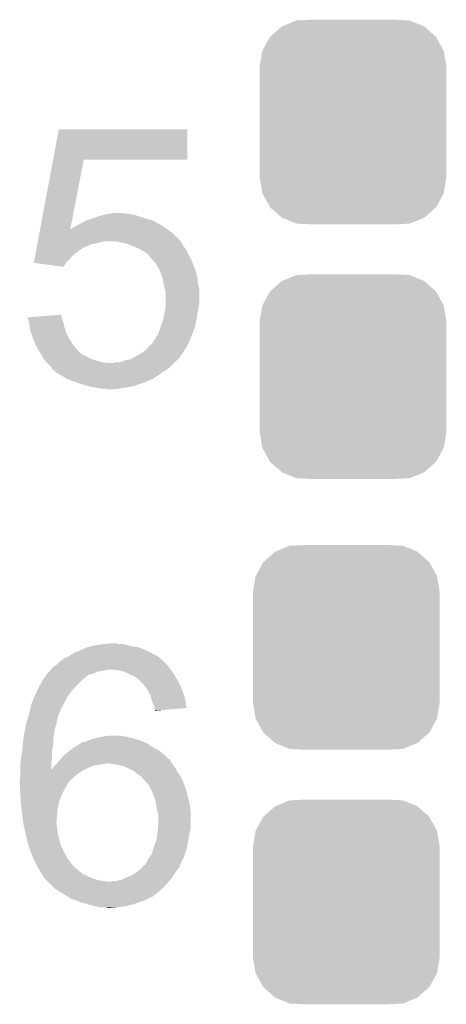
# Model space of a CAD drawing. Extents: x -0.05 to 0.95, y -0.15 to 1.54.
# Tile 11 of 45: x 0.6635 to 0.7268, y 0.199 to 0.3452. Entities that reach past the tile are written whole.
import ezdxf

# ---------------------------------------------------------------- set-up
doc = ezdxf.new("R2010")
doc.units = 0
doc.layers.get('0').update_dxf_attribs({"linetype": 'CONTINUOUS'})
doc.layers.add('ACCEL_35_CLICK_V101_GTO', color=14, linetype='CONTINUOUS')
doc.layers.add('ACCEL_35_CLICK_V101_GTS', color=12, linetype='CONTINUOUS')

# ---------------------------------------------------------------- blocks, each defined once
blk = doc.blocks.new('CUSTOM_73')
for points in [[(-0.01052, 0.01422), (-0.00841, 0.01508), (0.01054, 0.01422), (0.00839, 0.01508)], [(-0.00841, 0.01508), (-0.00819, 0.01509), (0.00839, 0.01508), (0.00836, 0.01509)], [(-0.00819, 0.01509), (-0.00607, 0.0152), (0.00836, 0.01509), (0.00607, 0.0152)], [(-0.01229, 0.01267), (-0.01059, 0.01419), (0.01231, 0.01267), (0.01057, 0.01419)], [(-0.01059, 0.01419), (-0.01052, 0.01422), (0.01057, 0.01419), (0.01054, 0.01422)], [(-0.01344, 0.01062), (-0.01234, 0.01263), (0.01345, 0.01062), (0.01233, 0.01263)], [(-0.01234, 0.01263), (-0.01229, 0.01267), (0.01233, 0.01263), (0.01231, 0.01267)], [(-0.01385, 0.0083), (-0.01347, 0.01057), (0.01385, 0.0083), (0.01346, 0.01057)], [(-0.01347, 0.01057), (-0.01344, 0.01062), (0.01346, 0.01057), (0.01345, 0.01062)], [(-0.01385, 0.00825), (-0.01385, 0.0083), (0.01385, 0.00825), (0.01385, 0.0083)], [(-0.01385, -0.00825), (-0.01385, 0.00825), (0.01385, -0.00825), (0.01385, 0.00825)], [(-0.01385, -0.0083), (-0.01385, -0.00825), (0.01385, -0.0083), (0.01385, -0.00825)], [(-0.01346, -0.01057), (-0.01385, -0.0083), (0.01347, -0.01057), (0.01385, -0.0083)], [(-0.01345, -0.01062), (-0.01346, -0.01057), (0.01344, -0.01062), (0.01347, -0.01057)], [(-0.01233, -0.01263), (-0.01345, -0.01062), (0.01234, -0.01263), (0.01344, -0.01062)], [(-0.01231, -0.01267), (-0.01233, -0.01263), (0.01229, -0.01267), (0.01234, -0.01263)], [(-0.01057, -0.01419), (-0.01231, -0.01267), (0.01059, -0.01419), (0.01229, -0.01267)], [(-0.01054, -0.01422), (-0.01057, -0.01419), (0.01052, -0.01422), (0.01059, -0.01419)], [(-0.00839, -0.01508), (-0.01054, -0.01422), (0.00841, -0.01508), (0.01052, -0.01422)], [(-0.00836, -0.01509), (-0.00839, -0.01508), (0.00819, -0.01509), (0.00841, -0.01508)], [(-0.00607, -0.0152), (-0.00836, -0.01509), (0.00607, -0.0152), (0.00819, -0.01509)]]:
    blk.add_solid(points)

msp = doc.modelspace()

# ---------------------------------------------------------------- linework, layer by layer
at = {"layer": 'ACCEL_35_CLICK_V101_GTO'}
for points in [[(0.66846, 0.3244), (0.6693, 0.3289), (0.6884, 0.3244), (0.6884, 0.3289)], [(0.6693, 0.3289), (0.6693, 0.3289), (0.6884, 0.3289), (0.6693, 0.3289)], [(0.66653, 0.3141), (0.66846, 0.3244), (0.67102, 0.3141), (0.673, 0.3244)], [(0.66846, 0.3244), (0.66846, 0.3244), (0.673, 0.3244), (0.6884, 0.3244)], [(0.6743, 0.3157), (0.6752, 0.316), (0.68217, 0.3157), (0.6812, 0.316)], [(0.6752, 0.316), (0.6755, 0.3161), (0.6812, 0.316), (0.6809, 0.3161)], [(0.6755, 0.3161), (0.67593, 0.3162), (0.6809, 0.3161), (0.6806, 0.3162)], [(0.67593, 0.3162), (0.67637, 0.3163), (0.6806, 0.3162), (0.68, 0.3163)], [(0.67637, 0.3163), (0.6768, 0.3164), (0.68, 0.3163), (0.6795, 0.3164)], [(0.6768, 0.3164), (0.6775, 0.3165), (0.6791, 0.3164), (0.6787, 0.3165)], [(0.6713, 0.3143), (0.6716, 0.3144), (0.68512, 0.3143), (0.68498, 0.3144)], [(0.6716, 0.3144), (0.6719, 0.3146), (0.68498, 0.3144), (0.6847, 0.3146)], [(0.6719, 0.3146), (0.6723, 0.3148), (0.6847, 0.3146), (0.6843, 0.3148)], [(0.6723, 0.3148), (0.67266, 0.315), (0.6843, 0.3148), (0.6839, 0.315)], [(0.67266, 0.315), (0.6732, 0.3153), (0.6839, 0.315), (0.68338, 0.3153)], [(0.6732, 0.3153), (0.67348, 0.3154), (0.68338, 0.3153), (0.6832, 0.3154)], [(0.67348, 0.3154), (0.67402, 0.3156), (0.6832, 0.3154), (0.6825, 0.3156)], [(0.67402, 0.3156), (0.6743, 0.3157), (0.6825, 0.3156), (0.68217, 0.3157)], [(0.66622, 0.3124), (0.66644, 0.3136), (0.6873, 0.3124), (0.6861, 0.3136)], [(0.66644, 0.3136), (0.66652, 0.31401), (0.6861, 0.3136), (0.68553, 0.31401)], [(0.66652, 0.31401), (0.66653, 0.3141), (0.671, 0.31401), (0.671, 0.3141)], [(0.66653, 0.3141), (0.66653, 0.3141), (0.67105, 0.3141), (0.6711, 0.3141)], [(0.671, 0.31401), (0.67102, 0.3141), (0.68553, 0.31401), (0.6854, 0.3141)], [(0.67102, 0.3141), (0.671, 0.3141), (0.67102, 0.3141), (0.67105, 0.3141)], [(0.6711, 0.3141), (0.6713, 0.3143), (0.6854, 0.3141), (0.68512, 0.3143)], [(0.66601, 0.3113), (0.66607, 0.3116), (0.6728, 0.3113), (0.6736, 0.3116)], [(0.66607, 0.3116), (0.66612, 0.3119), (0.6736, 0.3116), (0.6743, 0.3119)], [(0.66612, 0.3119), (0.66614, 0.312), (0.6743, 0.3119), (0.675, 0.312)], [(0.66614, 0.312), (0.66618, 0.3122), (0.675, 0.312), (0.6756, 0.3122)], [(0.66618, 0.3122), (0.6662, 0.3123), (0.6756, 0.3122), (0.6762, 0.3123)], [(0.6662, 0.3123), (0.66622, 0.3124), (0.68737, 0.3123), (0.6873, 0.3124)], [(0.6783, 0.3122), (0.6777, 0.3123), (0.68745, 0.3122), (0.68737, 0.3123)], [(0.6791, 0.312), (0.6783, 0.3122), (0.6876, 0.312), (0.68745, 0.3122)], [(0.6795, 0.3119), (0.6791, 0.312), (0.68765, 0.3119), (0.6876, 0.312)], [(0.68025, 0.3116), (0.6795, 0.3119), (0.6878, 0.3116), (0.68765, 0.3119)], [(0.6805, 0.3115), (0.68025, 0.3116), (0.68788, 0.3115), (0.6878, 0.3116)], [(0.6814, 0.3111), (0.6805, 0.3115), (0.6882, 0.3111), (0.68788, 0.3115)], [(0.66569, 0.3096), (0.66579, 0.3101), (0.6709, 0.3096), (0.6713, 0.3101)], [(0.66579, 0.3101), (0.66586, 0.3105), (0.6713, 0.3101), (0.6718, 0.3105)], [(0.66586, 0.3105), (0.66597, 0.3111), (0.6718, 0.3105), (0.6726, 0.3111)], [(0.66597, 0.3111), (0.66599, 0.3112), (0.6726, 0.3111), (0.6728, 0.3112)], [(0.66599, 0.3112), (0.66601, 0.3113), (0.6728, 0.3112), (0.6728, 0.3113)], [(0.6821, 0.3107), (0.6814, 0.3111), (0.6884, 0.3107), (0.6882, 0.3111)], [(0.6826, 0.3103), (0.6821, 0.3107), (0.6886, 0.3103), (0.6884, 0.3107)], [(0.6828, 0.31), (0.6826, 0.3103), (0.68875, 0.31), (0.6886, 0.3103)], [(0.6829, 0.3099), (0.6829, 0.31), (0.6888, 0.3099), (0.68875, 0.31)], [(0.6656, 0.3091), (0.66569, 0.3096), (0.6704, 0.3091), (0.6709, 0.3096)], [(0.67, 0.3085), (0.66561, 0.3091), (0.67, 0.3085), (0.6704, 0.3091)], [(0.68343, 0.3093), (0.6829, 0.3099), (0.6891, 0.3093), (0.6888, 0.3099)], [(0.6837, 0.309), (0.68343, 0.3093), (0.68921, 0.309), (0.6891, 0.3093)], [(0.6843, 0.308), (0.6837, 0.309), (0.68959, 0.308), (0.68921, 0.309)], [(0.68441, 0.3077), (0.6843, 0.308), (0.6897, 0.3077), (0.68959, 0.308)], [(0.6847, 0.3069), (0.68441, 0.3077), (0.6899, 0.3069), (0.6897, 0.3077)], [(0.6849, 0.3059), (0.6847, 0.3069), (0.69, 0.3059), (0.6899, 0.3069)], [(0.6851, 0.305), (0.6849, 0.3059), (0.6902, 0.305), (0.69, 0.3059)], [(0.6852, 0.3046), (0.6851, 0.305), (0.6902, 0.3046), (0.6902, 0.305)], [(0.6852, 0.3031), (0.6852, 0.3046), (0.6902, 0.3031), (0.6902, 0.3046)], [(0.68511, 0.3022), (0.68519, 0.3027), (0.69, 0.3022), (0.6901, 0.3027)], [(0.68519, 0.3027), (0.6852, 0.3028), (0.6901, 0.3027), (0.69012, 0.3028)], [(0.6852, 0.3028), (0.6852, 0.3031), (0.69012, 0.3028), (0.6902, 0.3031)], [(0.66596, 0.3011), (0.6697, 0.3014), (0.6697, 0.3011), (0.6697, 0.3014)], [(0.68484, 0.3009), (0.68497, 0.3015), (0.6898, 0.3009), (0.6899, 0.3015)], [(0.68497, 0.3015), (0.6851, 0.3021), (0.6899, 0.3015), (0.68999, 0.3021)], [(0.6851, 0.3021), (0.68511, 0.3022), (0.68999, 0.3021), (0.69, 0.3022)], [(0.6647, 0.301), (0.66596, 0.3011), (0.66973, 0.301), (0.6697, 0.3011)], [(0.6649, 0.3002), (0.6647, 0.301), (0.67, 0.3002), (0.66973, 0.301)], [(0.66499, 0.2994), (0.6649, 0.3002), (0.6702, 0.2994), (0.67, 0.3002)], [(0.6844, 0.2995), (0.6848, 0.3007), (0.6895, 0.2995), (0.68976, 0.3007)], [(0.6848, 0.3007), (0.68484, 0.3009), (0.68976, 0.3007), (0.6898, 0.3009)], [(0.665, 0.2993), (0.66499, 0.2994), (0.67023, 0.2993), (0.6702, 0.2994)], [(0.66527, 0.2985), (0.665, 0.2993), (0.6705, 0.2985), (0.67023, 0.2993)], [(0.6655, 0.2978), (0.66527, 0.2985), (0.67089, 0.2978), (0.6705, 0.2985)], [(0.68373, 0.298), (0.6841, 0.2986), (0.6889, 0.298), (0.68914, 0.2986)], [(0.6841, 0.2986), (0.6844, 0.2995), (0.68914, 0.2986), (0.6895, 0.2995)], [(0.66559, 0.2976), (0.6655, 0.2978), (0.671, 0.2976), (0.67089, 0.2978)], [(0.66593, 0.2968), (0.66559, 0.2976), (0.6715, 0.2968), (0.671, 0.2976)], [(0.6661, 0.2964), (0.66593, 0.2968), (0.67185, 0.2964), (0.6715, 0.2968)], [(0.68256, 0.2965), (0.6828, 0.2968), (0.6882, 0.2965), (0.68837, 0.2968)], [(0.6829, 0.2969), (0.6831, 0.297), (0.68843, 0.2969), (0.68849, 0.297)], [(0.6829, 0.2968), (0.6829, 0.2969), (0.68837, 0.2968), (0.68843, 0.2969)], [(0.6831, 0.297), (0.6832, 0.2972), (0.68849, 0.297), (0.6886, 0.2972)], [(0.6832, 0.2972), (0.6836, 0.2978), (0.6886, 0.2972), (0.68883, 0.2978)], [(0.6836, 0.2978), (0.68373, 0.298), (0.68883, 0.2978), (0.6889, 0.298)], [(0.66637, 0.296), (0.6661, 0.2964), (0.6722, 0.296), (0.67185, 0.2964)], [(0.6665, 0.2958), (0.66637, 0.296), (0.6724, 0.2958), (0.6722, 0.296)], [(0.66656, 0.2957), (0.6665, 0.2958), (0.6725, 0.2957), (0.6724, 0.2958)], [(0.66674, 0.2954), (0.66656, 0.2957), (0.673, 0.2954), (0.6725, 0.2957)], [(0.6671, 0.2948), (0.66674, 0.2954), (0.6742, 0.2948), (0.673, 0.2954)], [(0.6809, 0.2953), (0.68157, 0.2957), (0.68741, 0.2953), (0.6877, 0.2957)], [(0.68157, 0.2957), (0.6819, 0.2959), (0.6877, 0.2957), (0.68783, 0.2959)], [(0.6819, 0.2959), (0.6824, 0.2963), (0.68783, 0.2959), (0.68807, 0.2963)], [(0.6824, 0.2963), (0.68256, 0.2965), (0.68807, 0.2963), (0.6882, 0.2965)], [(0.66733, 0.2945), (0.6671, 0.2948), (0.6751, 0.2945), (0.6742, 0.2948)], [(0.6674, 0.2944), (0.66733, 0.2945), (0.67555, 0.2944), (0.6751, 0.2945)], [(0.6675, 0.2943), (0.6674, 0.2944), (0.676, 0.2943), (0.67555, 0.2944)], [(0.6676, 0.2942), (0.6675, 0.2943), (0.6771, 0.2942), (0.676, 0.2943)], [(0.6682, 0.2936), (0.6676, 0.2942), (0.6858, 0.2936), (0.6864, 0.2942)], [(0.6774, 0.2942), (0.6776, 0.2943), (0.6864, 0.2942), (0.6865, 0.2943)], [(0.6783, 0.2943), (0.6791, 0.2946), (0.6865, 0.2943), (0.6868, 0.2946)], [(0.6791, 0.2946), (0.68, 0.2948), (0.6868, 0.2946), (0.687, 0.2948)], [(0.68, 0.2948), (0.68036, 0.295), (0.687, 0.2948), (0.6872, 0.295)], [(0.68036, 0.295), (0.6809, 0.2953), (0.6872, 0.295), (0.68741, 0.2953)], [(0.66823, 0.2935), (0.6682, 0.2936), (0.6857, 0.2935), (0.6858, 0.2936)], [(0.6683, 0.2933), (0.66823, 0.2935), (0.6854, 0.2933), (0.6857, 0.2935)], [(0.6685, 0.2932), (0.6684, 0.2933), (0.68525, 0.2932), (0.6854, 0.2933)], [(0.6691, 0.2927), (0.6685, 0.2932), (0.6845, 0.2927), (0.68525, 0.2932)], [(0.66998, 0.2922), (0.6691, 0.2927), (0.6838, 0.2922), (0.6845, 0.2927)], [(0.6705, 0.2919), (0.66998, 0.2922), (0.68327, 0.2919), (0.6838, 0.2922)], [(0.67073, 0.2918), (0.6705, 0.2919), (0.6831, 0.2918), (0.68327, 0.2919)], [(0.6712, 0.2916), (0.67073, 0.2918), (0.68265, 0.2916), (0.6831, 0.2918)], [(0.67176, 0.2914), (0.6712, 0.2916), (0.6822, 0.2914), (0.68265, 0.2916)], [(0.6726, 0.2911), (0.67176, 0.2914), (0.6813, 0.2911), (0.6822, 0.2914)], [(0.67365, 0.2908), (0.6726, 0.2911), (0.6804, 0.2908), (0.6813, 0.2911)], [(0.674, 0.2907), (0.67365, 0.2908), (0.67985, 0.2907), (0.6804, 0.2908)], [(0.6752, 0.2905), (0.674, 0.2907), (0.67875, 0.2905), (0.67985, 0.2907)], [(0.6757, 0.2904), (0.6752, 0.2905), (0.6782, 0.2904), (0.67875, 0.2905)], [(0.6766, 0.2903), (0.6762, 0.2904), (0.6771, 0.2903), (0.6782, 0.2904)], [(0.6716, 0.2512), (0.6724, 0.2515), (0.683, 0.2512), (0.6824, 0.2515)], [(0.6724, 0.2515), (0.6732, 0.2519), (0.6824, 0.2515), (0.68144, 0.2519)], [(0.6732, 0.2519), (0.67353, 0.252), (0.68144, 0.2519), (0.6812, 0.252)], [(0.67353, 0.252), (0.6742, 0.2522), (0.6812, 0.252), (0.68, 0.2522)], [(0.6742, 0.2522), (0.6752, 0.2524), (0.68, 0.2522), (0.67927, 0.2524)], [(0.6752, 0.2524), (0.6762, 0.2525), (0.67927, 0.2524), (0.6789, 0.2525)], [(0.6762, 0.2525), (0.6773, 0.2526), (0.6781, 0.2525), (0.6778, 0.2526)], [(0.6773, 0.2526), (0.6773, 0.2526), (0.6778, 0.2526), (0.6773, 0.2526)], [(0.6696, 0.25), (0.6702, 0.2504), (0.6848, 0.25), (0.68432, 0.2504)], [(0.6702, 0.2504), (0.6704, 0.2505), (0.68432, 0.2504), (0.6842, 0.2505)], [(0.6704, 0.2505), (0.6708, 0.2507), (0.6842, 0.2505), (0.6839, 0.2507)], [(0.6708, 0.2507), (0.67112, 0.2509), (0.6839, 0.2507), (0.6836, 0.2509)], [(0.67112, 0.2509), (0.6716, 0.2512), (0.6836, 0.2509), (0.683, 0.2512)], [(0.668, 0.2485), (0.66815, 0.2487), (0.6757, 0.2485), (0.6767, 0.2487)], [(0.66815, 0.2487), (0.6683, 0.2489), (0.68593, 0.2487), (0.68578, 0.2489)], [(0.6683, 0.2489), (0.6684, 0.249), (0.68578, 0.2489), (0.6857, 0.249)], [(0.6684, 0.249), (0.6686, 0.2492), (0.6857, 0.249), (0.68557, 0.2492)], [(0.6686, 0.2492), (0.66877, 0.2493), (0.68557, 0.2492), (0.6855, 0.2493)], [(0.66877, 0.2493), (0.6691, 0.2495), (0.6855, 0.2493), (0.6853, 0.2495)], [(0.6691, 0.2495), (0.6696, 0.25), (0.6853, 0.2495), (0.6848, 0.25)], [(0.6781, 0.2486), (0.6771, 0.2487), (0.686, 0.2486), (0.68593, 0.2487)], [(0.679, 0.2484), (0.6781, 0.2486), (0.68615, 0.2484), (0.686, 0.2486)], [(0.66641, 0.2462), (0.6669, 0.2471), (0.6718, 0.2462), (0.6727, 0.2471)], [(0.6669, 0.2471), (0.66711, 0.2474), (0.6727, 0.2471), (0.673, 0.2474)], [(0.66711, 0.2474), (0.66746, 0.2479), (0.6731, 0.2474), (0.6737, 0.2479)], [(0.66711, 0.2474), (0.66711, 0.2474), (0.673, 0.2474), (0.6731, 0.2474)], [(0.66746, 0.2479), (0.6676, 0.2481), (0.6737, 0.2479), (0.6744, 0.2481)], [(0.6676, 0.2481), (0.6679, 0.2484), (0.6744, 0.2481), (0.6751, 0.2484)], [(0.6679, 0.2484), (0.668, 0.2485), (0.6751, 0.2484), (0.6757, 0.2485)], [(0.6794, 0.2482), (0.679, 0.2484), (0.6863, 0.2482), (0.68615, 0.2484)], [(0.6798, 0.248), (0.6794, 0.2482), (0.68642, 0.248), (0.6863, 0.2482)], [(0.6805, 0.2477), (0.6798, 0.248), (0.6866, 0.2477), (0.68642, 0.248)], [(0.6811, 0.2473), (0.6805, 0.2477), (0.68684, 0.2473), (0.6866, 0.2477)], [(0.6812, 0.2472), (0.6811, 0.2473), (0.6869, 0.2472), (0.68684, 0.2473)], [(0.6818, 0.2466), (0.6812, 0.2472), (0.6872, 0.2466), (0.6869, 0.2472)], [(0.66607, 0.2455), (0.6663, 0.246), (0.6712, 0.2455), (0.67163, 0.246)], [(0.6663, 0.246), (0.66641, 0.2462), (0.67163, 0.246), (0.6718, 0.2462)], [(0.6822, 0.2461), (0.6818, 0.2466), (0.68745, 0.2461), (0.6872, 0.2466)], [(0.68227, 0.246), (0.6822, 0.2461), (0.6875, 0.246), (0.68745, 0.2461)], [(0.6826, 0.2455), (0.68227, 0.246), (0.68768, 0.2455), (0.6875, 0.246)], [(0.66528, 0.2437), (0.6657, 0.2447), (0.6701, 0.2437), (0.6706, 0.2447)], [(0.6657, 0.2447), (0.66607, 0.2455), (0.6706, 0.2447), (0.6712, 0.2455)], [(0.6829, 0.2449), (0.6826, 0.2455), (0.68789, 0.2449), (0.68768, 0.2455)], [(0.68299, 0.2446), (0.6829, 0.2449), (0.688, 0.2446), (0.68789, 0.2449)], [(0.6831, 0.2442), (0.68299, 0.2446), (0.68807, 0.2442), (0.688, 0.2446)], [(0.6833, 0.2436), (0.6831, 0.2442), (0.68819, 0.2436), (0.68807, 0.2442)], [(0.66501, 0.2426), (0.6652, 0.2435), (0.6695, 0.2426), (0.66999, 0.2435)], [(0.6652, 0.2435), (0.66528, 0.2437), (0.66999, 0.2435), (0.6701, 0.2437)], [(0.6835, 0.2431), (0.6833, 0.2436), (0.68828, 0.2431), (0.68819, 0.2436)], [(0.68353, 0.243), (0.6835, 0.2431), (0.6883, 0.243), (0.68828, 0.2431)], [(0.6836, 0.2427), (0.68353, 0.243), (0.68477, 0.2427), (0.6883, 0.243)], [(0.6836, 0.2426), (0.6836, 0.2427), (0.6836, 0.2426), (0.68477, 0.2427)], [(0.6645, 0.2408), (0.66468, 0.2414), (0.66898, 0.2408), (0.6691, 0.2414)], [(0.66468, 0.2414), (0.66481, 0.2418), (0.6691, 0.2414), (0.6692, 0.2418)], [(0.66481, 0.2418), (0.6649, 0.2421), (0.6692, 0.2418), (0.6693, 0.2421)], [(0.6649, 0.2421), (0.66499, 0.2425), (0.6693, 0.2421), (0.6695, 0.2425)], [(0.66499, 0.2425), (0.66501, 0.2426), (0.6695, 0.2425), (0.6695, 0.2426)], [(0.6642, 0.2394), (0.66429, 0.2398), (0.66864, 0.2394), (0.6687, 0.2398)], [(0.66429, 0.2398), (0.66441, 0.2404), (0.6687, 0.2398), (0.6689, 0.2404)], [(0.66441, 0.2404), (0.6645, 0.2408), (0.6689, 0.2404), (0.66898, 0.2408)], [(0.664, 0.2381), (0.66405, 0.2384), (0.6685, 0.2381), (0.6685, 0.2384)], [(0.66405, 0.2384), (0.6642, 0.2394), (0.6685, 0.2384), (0.66864, 0.2394)], [(0.674, 0.2383), (0.6747, 0.2385), (0.68095, 0.2383), (0.6803, 0.2385)], [(0.6747, 0.2385), (0.67515, 0.2386), (0.6803, 0.2385), (0.6798, 0.2386)], [(0.67515, 0.2386), (0.6756, 0.2387), (0.6798, 0.2386), (0.6795, 0.2387)], [(0.6756, 0.2387), (0.6761, 0.2388), (0.6795, 0.2387), (0.6792, 0.2388)], [(0.6761, 0.2388), (0.6766, 0.2389), (0.6788, 0.2388), (0.6783, 0.2389)], [(0.6761, 0.2388), (0.6761, 0.2388), (0.6792, 0.2388), (0.6788, 0.2388)], [(0.66387, 0.2367), (0.6639, 0.2369), (0.6683, 0.2367), (0.66834, 0.2369)], [(0.6639, 0.2369), (0.66396, 0.2376), (0.66834, 0.2369), (0.6685, 0.2376)], [(0.66396, 0.2376), (0.664, 0.2381), (0.6685, 0.2376), (0.6685, 0.2381)], [(0.67083, 0.2366), (0.6715, 0.2371), (0.6843, 0.2366), (0.68342, 0.2371)], [(0.6715, 0.2371), (0.67198, 0.2374), (0.68342, 0.2371), (0.6829, 0.2374)], [(0.67198, 0.2374), (0.6723, 0.2376), (0.6829, 0.2374), (0.6826, 0.2376)], [(0.6724, 0.2376), (0.6725, 0.2377), (0.6826, 0.2376), (0.68245, 0.2377)], [(0.6725, 0.2377), (0.67265, 0.2378), (0.68245, 0.2377), (0.6823, 0.2378)], [(0.67265, 0.2378), (0.6728, 0.2379), (0.6823, 0.2378), (0.68207, 0.2379)], [(0.6728, 0.2379), (0.6733, 0.238), (0.68207, 0.2379), (0.68183, 0.238)], [(0.6733, 0.238), (0.67353, 0.2381), (0.68183, 0.238), (0.6816, 0.2381)], [(0.67353, 0.2381), (0.674, 0.2383), (0.6816, 0.2381), (0.68095, 0.2383)], [(0.66362, 0.2348), (0.6637, 0.2357), (0.6682, 0.2348), (0.66829, 0.2357)], [(0.6637, 0.2357), (0.66372, 0.2358), (0.66829, 0.2357), (0.6683, 0.2358)], [(0.66372, 0.2358), (0.66387, 0.2367), (0.6683, 0.2358), (0.6683, 0.2367)], [(0.66949, 0.2353), (0.66957, 0.2354), (0.6858, 0.2353), (0.6857, 0.2354)], [(0.66957, 0.2354), (0.67, 0.2359), (0.6856, 0.2354), (0.6851, 0.2359)], [(0.66957, 0.2354), (0.66957, 0.2354), (0.6857, 0.2354), (0.6856, 0.2354)], [(0.67, 0.2359), (0.67012, 0.236), (0.6851, 0.2359), (0.685, 0.236)], [(0.67012, 0.236), (0.6707, 0.2365), (0.685, 0.236), (0.68442, 0.2365)], [(0.6707, 0.2365), (0.67083, 0.2366), (0.68442, 0.2365), (0.6843, 0.2366)], [(0.6636, 0.2346), (0.66362, 0.2348), (0.6682, 0.2346), (0.6682, 0.2348)], [(0.6636, 0.2338), (0.6636, 0.2346), (0.6682, 0.2338), (0.6682, 0.2346)], [(0.6683, 0.2339), (0.6685, 0.2342), (0.67322, 0.2339), (0.6739, 0.2342)], [(0.6685, 0.2342), (0.6688, 0.2345), (0.6739, 0.2342), (0.6747, 0.2345)], [(0.6688, 0.2345), (0.6689, 0.2346), (0.6747, 0.2345), (0.6755, 0.2346)], [(0.6689, 0.2346), (0.66898, 0.2347), (0.6755, 0.2346), (0.6761, 0.2347)], [(0.66898, 0.2347), (0.66907, 0.2348), (0.6761, 0.2347), (0.6763, 0.2348)], [(0.66907, 0.2348), (0.66932, 0.2351), (0.6861, 0.2348), (0.6859, 0.2351)], [(0.66932, 0.2351), (0.6694, 0.2352), (0.6859, 0.2351), (0.68585, 0.2352)], [(0.6694, 0.2352), (0.66949, 0.2353), (0.68585, 0.2352), (0.6858, 0.2353)], [(0.6778, 0.2346), (0.6766, 0.2348), (0.68625, 0.2346), (0.6861, 0.2348)], [(0.6788, 0.2344), (0.6778, 0.2346), (0.6864, 0.2344), (0.68625, 0.2346)], [(0.6797, 0.234), (0.6788, 0.2344), (0.6867, 0.234), (0.6864, 0.2344)], [(0.6805, 0.2336), (0.6797, 0.234), (0.68686, 0.2336), (0.6867, 0.234)], [(0.6635, 0.2324), (0.6636, 0.233), (0.6712, 0.2324), (0.67188, 0.233)], [(0.6636, 0.2332), (0.6636, 0.2338), (0.6721, 0.2332), (0.673, 0.2338)], [(0.6636, 0.233), (0.6636, 0.2332), (0.67188, 0.233), (0.6721, 0.2332)], [(0.6682, 0.2338), (0.6683, 0.2339), (0.673, 0.2338), (0.67322, 0.2339)], [(0.68062, 0.2335), (0.6805, 0.2336), (0.6869, 0.2335), (0.68686, 0.2336)], [(0.6811, 0.2331), (0.68062, 0.2335), (0.68722, 0.2331), (0.6869, 0.2335)], [(0.68127, 0.233), (0.6811, 0.2331), (0.6873, 0.233), (0.68722, 0.2331)], [(0.6816, 0.2328), (0.68127, 0.233), (0.6874, 0.2328), (0.6873, 0.233)], [(0.6818, 0.2325), (0.6816, 0.2328), (0.68755, 0.2325), (0.6874, 0.2328)], [(0.6819, 0.2324), (0.6818, 0.2325), (0.6876, 0.2324), (0.68755, 0.2325)], [(0.6635, 0.232), (0.6635, 0.2324), (0.6708, 0.232), (0.6712, 0.2324)], [(0.6635, 0.2319), (0.6635, 0.232), (0.67074, 0.2319), (0.6708, 0.232)], [(0.66352, 0.2315), (0.6635, 0.2319), (0.6705, 0.2315), (0.67074, 0.2319)], [(0.66356, 0.2308), (0.66352, 0.2315), (0.6701, 0.2308), (0.6705, 0.2315)], [(0.68252, 0.2317), (0.6819, 0.2324), (0.6879, 0.2317), (0.6876, 0.2324)], [(0.6827, 0.2315), (0.68252, 0.2317), (0.68798, 0.2315), (0.6879, 0.2317)], [(0.683, 0.2309), (0.6827, 0.2315), (0.6882, 0.2309), (0.68798, 0.2315)], [(0.6636, 0.2301), (0.66356, 0.2308), (0.66975, 0.2301), (0.6701, 0.2308)], [(0.66361, 0.23), (0.6636, 0.2301), (0.6697, 0.23), (0.66975, 0.2301)], [(0.66368, 0.2289), (0.66361, 0.23), (0.6693, 0.2289), (0.6697, 0.23)], [(0.6832, 0.2305), (0.683, 0.2309), (0.6883, 0.2305), (0.6882, 0.2309)], [(0.6836, 0.2294), (0.6832, 0.2305), (0.68858, 0.2294), (0.6883, 0.2305)], [(0.6637, 0.2285), (0.66368, 0.2289), (0.66923, 0.2285), (0.6693, 0.2289)], [(0.66379, 0.2278), (0.6637, 0.2285), (0.6691, 0.2278), (0.66923, 0.2285)], [(0.68362, 0.2293), (0.6836, 0.2294), (0.6886, 0.2293), (0.68858, 0.2294)], [(0.6838, 0.2284), (0.68362, 0.2293), (0.6888, 0.2284), (0.6886, 0.2293)], [(0.684, 0.2275), (0.6838, 0.2284), (0.68889, 0.2275), (0.6888, 0.2284)], [(0.6639, 0.2269), (0.66379, 0.2278), (0.66904, 0.2269), (0.6691, 0.2278)], [(0.66397, 0.2264), (0.6639, 0.2269), (0.669, 0.2264), (0.66904, 0.2269)], [(0.68403, 0.2274), (0.684, 0.2275), (0.6889, 0.2274), (0.68889, 0.2275)], [(0.6841, 0.2272), (0.68403, 0.2274), (0.6889, 0.2272), (0.6889, 0.2274)], [(0.6841, 0.2262), (0.6841, 0.2272), (0.6889, 0.2262), (0.6889, 0.2272)], [(0.6641, 0.2255), (0.66397, 0.2264), (0.669, 0.2255), (0.669, 0.2264)], [(0.66424, 0.2249), (0.6641, 0.2255), (0.6691, 0.2249), (0.669, 0.2255)], [(0.684, 0.2247), (0.68403, 0.2252), (0.68879, 0.2247), (0.6889, 0.2252)], [(0.68403, 0.2252), (0.6841, 0.2262), (0.6889, 0.2252), (0.6889, 0.2262)], [(0.6644, 0.2242), (0.66424, 0.2249), (0.6692, 0.2242), (0.6691, 0.2249)], [(0.6647, 0.223), (0.6644, 0.2242), (0.6695, 0.223), (0.6692, 0.2242)], [(0.6838, 0.2234), (0.68394, 0.2243), (0.68854, 0.2234), (0.6887, 0.2243)], [(0.68394, 0.2243), (0.684, 0.2247), (0.6887, 0.2243), (0.68879, 0.2247)], [(0.66482, 0.2226), (0.6647, 0.223), (0.6696, 0.2226), (0.6695, 0.223)], [(0.665, 0.222), (0.66482, 0.2226), (0.6699, 0.222), (0.6696, 0.2226)], [(0.68334, 0.2221), (0.6834, 0.2223), (0.6883, 0.2221), (0.68834, 0.2223)], [(0.6834, 0.2223), (0.6838, 0.2234), (0.68834, 0.2223), (0.68854, 0.2234)], [(0.66508, 0.2218), (0.665, 0.222), (0.67, 0.2218), (0.6699, 0.222)], [(0.66512, 0.2217), (0.66508, 0.2218), (0.67, 0.2217), (0.67, 0.2218)], [(0.66524, 0.2214), (0.66512, 0.2217), (0.6702, 0.2214), (0.67, 0.2217)], [(0.6654, 0.221), (0.66524, 0.2214), (0.6704, 0.221), (0.6702, 0.2214)], [(0.66561, 0.2205), (0.6654, 0.221), (0.6707, 0.2205), (0.6704, 0.221)], [(0.6826, 0.2206), (0.68281, 0.2209), (0.68775, 0.2206), (0.6879, 0.2209)], [(0.68281, 0.2209), (0.6831, 0.2213), (0.6879, 0.2209), (0.68803, 0.2213)], [(0.6831, 0.2213), (0.68334, 0.2221), (0.68803, 0.2213), (0.6883, 0.2221)], [(0.6657, 0.2203), (0.66561, 0.2205), (0.67086, 0.2203), (0.6707, 0.2205)], [(0.66585, 0.22), (0.6657, 0.2203), (0.6711, 0.22), (0.67086, 0.2203)], [(0.6661, 0.2195), (0.66585, 0.22), (0.67152, 0.2195), (0.6711, 0.22)], [(0.66616, 0.2194), (0.6661, 0.2195), (0.6716, 0.2194), (0.67152, 0.2195)], [(0.6667, 0.2185), (0.66616, 0.2194), (0.67268, 0.2185), (0.6716, 0.2194)], [(0.6816, 0.2192), (0.6819, 0.2196), (0.6871, 0.2192), (0.6873, 0.2196)], [(0.6819, 0.2196), (0.6819, 0.2197), (0.6873, 0.2196), (0.6873, 0.2197)], [(0.6821, 0.2197), (0.6823, 0.22), (0.6873, 0.2197), (0.68745, 0.22)], [(0.6823, 0.22), (0.6826, 0.2206), (0.68745, 0.22), (0.68775, 0.2206)], [(0.66675, 0.2184), (0.6667, 0.2185), (0.6728, 0.2184), (0.67268, 0.2185)], [(0.6669, 0.2181), (0.66675, 0.2184), (0.6734, 0.2181), (0.6728, 0.2184)], [(0.667, 0.218), (0.6669, 0.2181), (0.6736, 0.218), (0.6734, 0.2181)], [(0.6671, 0.2179), (0.667, 0.218), (0.67385, 0.2179), (0.6736, 0.218)], [(0.6672, 0.2177), (0.6671, 0.2179), (0.67435, 0.2177), (0.67385, 0.2179)], [(0.6793, 0.2178), (0.67952, 0.2179), (0.68611, 0.2178), (0.6862, 0.2179)], [(0.67952, 0.2179), (0.6802, 0.2182), (0.6862, 0.2179), (0.68639, 0.2182)], [(0.6802, 0.2182), (0.68095, 0.2187), (0.68639, 0.2182), (0.6867, 0.2187)], [(0.68095, 0.2187), (0.6811, 0.2188), (0.6867, 0.2187), (0.68678, 0.2188)], [(0.6811, 0.2188), (0.6816, 0.2192), (0.68678, 0.2188), (0.6871, 0.2192)], [(0.6673, 0.2176), (0.6672, 0.2177), (0.6746, 0.2176), (0.67435, 0.2177)], [(0.6675, 0.2174), (0.6673, 0.2176), (0.6753, 0.2174), (0.6746, 0.2176)], [(0.6676, 0.2173), (0.6675, 0.2174), (0.676, 0.2173), (0.6753, 0.2174)], [(0.6677, 0.2172), (0.6676, 0.2173), (0.6768, 0.2172), (0.676, 0.2173)], [(0.6685, 0.2164), (0.6677, 0.2172), (0.6849, 0.2164), (0.6856, 0.2172)], [(0.6687, 0.2162), (0.6685, 0.2164), (0.68468, 0.2162), (0.6849, 0.2164)], [(0.6771, 0.2172), (0.6773, 0.2173), (0.6856, 0.2172), (0.68569, 0.2173)], [(0.6778, 0.2173), (0.6786, 0.2175), (0.68569, 0.2173), (0.68586, 0.2175)], [(0.6786, 0.2175), (0.6793, 0.2178), (0.68586, 0.2175), (0.68611, 0.2178)], [(0.66966, 0.2156), (0.6687, 0.2162), (0.684, 0.2156), (0.68468, 0.2162)], [(0.67078, 0.2149), (0.66966, 0.2156), (0.6831, 0.2149), (0.684, 0.2156)], [(0.67094, 0.2148), (0.67078, 0.2149), (0.6828, 0.2148), (0.6829, 0.2149)], [(0.67078, 0.2149), (0.67078, 0.2149), (0.6829, 0.2149), (0.6831, 0.2149)], [(0.6711, 0.2147), (0.67094, 0.2148), (0.6826, 0.2147), (0.6828, 0.2148)], [(0.6719, 0.2144), (0.6711, 0.2147), (0.682, 0.2144), (0.6826, 0.2147)], [(0.67243, 0.2142), (0.6719, 0.2144), (0.6813, 0.2142), (0.682, 0.2144)], [(0.6727, 0.2141), (0.67243, 0.2142), (0.68105, 0.2141), (0.6813, 0.2142)], [(0.6735, 0.2139), (0.6727, 0.2141), (0.68055, 0.2139), (0.68105, 0.2141)], [(0.6738, 0.2138), (0.6735, 0.2139), (0.6803, 0.2138), (0.68055, 0.2139)], [(0.6741, 0.2137), (0.6738, 0.2138), (0.6798, 0.2137), (0.6803, 0.2138)], [(0.6748, 0.2136), (0.6741, 0.2137), (0.6793, 0.2136), (0.6798, 0.2137)], [(0.6753, 0.2134), (0.6748, 0.2136), (0.6781, 0.2134), (0.6793, 0.2136)], [(0.6766, 0.2133), (0.6763, 0.2134), (0.6768, 0.2133), (0.6781, 0.2134)]]:
    msp.add_solid(points, dxfattribs=at)

# ---------------------------------------------------------------- block references
at = {"layer": 'ACCEL_35_CLICK_V101_GTS'}
for p in [(0.713, 0.33), (0.713, 0.2922), (0.712, 0.252), (0.712, 0.2142)]:
    msp.add_blockref('CUSTOM_73', p, dxfattribs=at)

doc.saveas('drawing.dxf')
